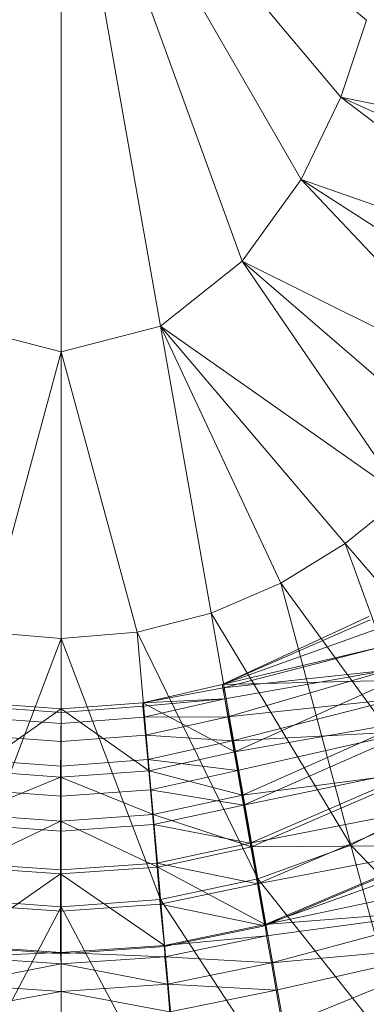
# Model space of a CAD drawing. Header units: metres. Extents: x 391.1 to 430.4, y 12.7 to 28.4.
# Tile 52 of 168: x 401.8798 to 401.9105, y 27.4786 to 27.5659. Entities that reach past the tile are written whole.
import ezdxf

# ---------------------------------------------------------------- set-up
doc = ezdxf.new("R2010")
doc.units = ezdxf.units.M
doc.layers.add('A-DETL-____-MBND', color=7, linetype='Continuous', lineweight=18)

# ---------------------------------------------------------------- blocks, each defined once
blk = doc.blocks.new('Family - Inodor PB-155331-02_PCI_P0')
at = {"layer": 'A-DETL-____-MBND', "color": 253, "true_color": 0xaaaaaa}
for p, q in [((0.202992, 0.216518), (0.202992, 0.164389)), ((0.202992, 0.216518), (0.211782, 0.166667)), ((0.202992, 0.216518), (0.219036, 0.172436)), ((0.202992, 0.216518), (0.22426, 0.17968)), ((0.202992, 0.216518), (0.227765, 0.186994)), ((0.202992, 0.216518), (0.23005, 0.193813)), ((0.23005, 0.193813), (0.227765, 0.186994)), ((0.227765, 0.186994), (0.22426, 0.17968)), ((0.227765, 0.186994), (0.24811, 0.1714)), ((0.252592, 0.181788), (0.227765, 0.186994)), ((0.227765, 0.186994), (0.250555, 0.176607)), ((0.22426, 0.17968), (0.219036, 0.172436)), ((0.22426, 0.17968), (0.241795, 0.1611)), ((0.24811, 0.1714), (0.22426, 0.17968)), ((0.22426, 0.17968), (0.245207, 0.166208)), ((0.219036, 0.172436), (0.211782, 0.166667)), ((0.219036, 0.172436), (0.233284, 0.151555)), ((0.241795, 0.1611), (0.219036, 0.172436)), ((0.219036, 0.172436), (0.237832, 0.156173)), ((0.194202, 0.166667), (0.202992, 0.164389)), ((0.211782, 0.166667), (0.202992, 0.164389)), ((0.211782, 0.166667), (0.216268, 0.141226)), ((0.211782, 0.166667), (0.22245, 0.143899)), ((0.233284, 0.151555), (0.211782, 0.166667)), ((0.211782, 0.166667), (0.228147, 0.147404)), ((0.202992, 0.164389), (0.196257, 0.139546)), ((0.202992, 0.164389), (0.202992, 0.138973)), ((0.202992, 0.164389), (0.209726, 0.139546)), ((0.233284, 0.151555), (0.228147, 0.147404)), ((0.228147, 0.147404), (0.22245, 0.143899)), ((0.228147, 0.147404), (0.236425, 0.124661)), ((0.243571, 0.129494), (0.228147, 0.147404)), ((0.22245, 0.143899), (0.216268, 0.141226)), ((0.22245, 0.143899), (0.228674, 0.120671)), ((0.236425, 0.124661), (0.22245, 0.143899)), ((0.216268, 0.141226), (0.209726, 0.139546)), ((0.216268, 0.141226), (0.220419, 0.117683)), ((0.216268, 0.141226), (0.228674, 0.120671)), ((0.230257, 0.140936), (0.217262, 0.134894)), ((0.217262, 0.134894), (0.230257, 0.140936)), ((0.230257, 0.140936), (0.217262, 0.134894)), ((0.217262, 0.134894), (0.230257, 0.140936)), ((0.217262, 0.134894), (0.230364, 0.140641)), ((0.217262, 0.134894), (0.230364, 0.140641)), ((0.217262, 0.134894), (0.230699, 0.139721)), ((0.217262, 0.134894), (0.230699, 0.139721)), ((0.202992, 0.138973), (0.194183, 0.11583)), ((0.196257, 0.139546), (0.202992, 0.138973)), ((0.209726, 0.139546), (0.202992, 0.138973)), ((0.202992, 0.138973), (0.202992, 0.115202)), ((0.202992, 0.138973), (0.211801, 0.11583)), ((0.209726, 0.139546), (0.211801, 0.11583)), ((0.209726, 0.139546), (0.220419, 0.117683)), ((0.217262, 0.134894), (0.231247, 0.138217)), ((0.217262, 0.134894), (0.231247, 0.138217)), ((0.231247, 0.138217), (0.217331, 0.134597)), ((0.217331, 0.134597), (0.231247, 0.138217)), ((0.217331, 0.134597), (0.231986, 0.136175)), ((0.217331, 0.134597), (0.231986, 0.136175)), ((0.231986, 0.136175), (0.217486, 0.13362)), ((0.217486, 0.13362), (0.231986, 0.136175)), ((0.231986, 0.136175), (0.217764, 0.132044)), ((0.217764, 0.132044), (0.231986, 0.136175)), ((0.217262, 0.134894), (0.210209, 0.133288)), ((0.210209, 0.133288), (0.217262, 0.134894)), ((0.217262, 0.134894), (0.210209, 0.133288)), ((0.210209, 0.133288), (0.217262, 0.134894)), ((0.210209, 0.133288), (0.217331, 0.134597)), ((0.210209, 0.133288), (0.217331, 0.134597)), ((0.217262, 0.134894), (0.232385, 0.135257)), ((0.217262, 0.134894), (0.232385, 0.135257)), ((0.217262, 0.134894), (0.218372, 0.128931)), ((0.217262, 0.134894), (0.218372, 0.128931)), ((0.217262, 0.134894), (0.217331, 0.134597)), ((0.217262, 0.134894), (0.217331, 0.134597)), ((0.217331, 0.134597), (0.217486, 0.13362)), ((0.217331, 0.134597), (0.217486, 0.13362)), ((0.232385, 0.135257), (0.218372, 0.128931)), ((0.218372, 0.128931), (0.232385, 0.135257)), ((0.218372, 0.128931), (0.232385, 0.135257)), ((0.210209, 0.133288), (0.217486, 0.13362)), ((0.210209, 0.133288), (0.217486, 0.13362)), ((0.217486, 0.13362), (0.210234, 0.132975)), ((0.210234, 0.132975), (0.217486, 0.13362)), ((0.217486, 0.13362), (0.210323, 0.131999)), ((0.210323, 0.131999), (0.217486, 0.13362)), ((0.217486, 0.13362), (0.217764, 0.132044)), ((0.217486, 0.13362), (0.217764, 0.132044)), ((0.217764, 0.132044), (0.232905, 0.133661)), ((0.217764, 0.132044), (0.232905, 0.133661)), ((0.232905, 0.133661), (0.218141, 0.129906)), ((0.218141, 0.129906), (0.232905, 0.133661)), ((0.195171, 0.127251), (0.202991, 0.132741)), ((0.195171, 0.127251), (0.202991, 0.132741)), ((0.19573, 0.132975), (0.202992, 0.132427)), ((0.19573, 0.132975), (0.202992, 0.132427)), ((0.202991, 0.132741), (0.195757, 0.133288)), ((0.195757, 0.133288), (0.202991, 0.132741)), ((0.202991, 0.132741), (0.195757, 0.133288)), ((0.195757, 0.133288), (0.202991, 0.132741)), ((0.202991, 0.132741), (0.202933, 0.126677)), ((0.202933, 0.126677), (0.202991, 0.132741)), ((0.210209, 0.133288), (0.202991, 0.132741)), ((0.202991, 0.132741), (0.210209, 0.133288)), ((0.202991, 0.132741), (0.210209, 0.133288)), ((0.202991, 0.132741), (0.210209, 0.133288)), ((0.202991, 0.132741), (0.210795, 0.127251)), ((0.202991, 0.132741), (0.210795, 0.127251)), ((0.202992, 0.132427), (0.202991, 0.132741)), ((0.202992, 0.132427), (0.202991, 0.132741)), ((0.202992, 0.132427), (0.210234, 0.132975)), ((0.202992, 0.132427), (0.210234, 0.132975)), ((0.210209, 0.133288), (0.210795, 0.127251)), ((0.210209, 0.133288), (0.218372, 0.128931)), ((0.210209, 0.133288), (0.210795, 0.127251)), ((0.210209, 0.133288), (0.218372, 0.128931)), ((0.210234, 0.132975), (0.210209, 0.133288)), ((0.210209, 0.133288), (0.210234, 0.132975)), ((0.210323, 0.131999), (0.210234, 0.132975)), ((0.210234, 0.132975), (0.210323, 0.131999)), ((0.195644, 0.131999), (0.202992, 0.131447)), ((0.195644, 0.131999), (0.202992, 0.131447)), ((0.202992, 0.131447), (0.202992, 0.132427)), ((0.202992, 0.131447), (0.202992, 0.132427)), ((0.202992, 0.131447), (0.210323, 0.131999)), ((0.202992, 0.131447), (0.210323, 0.131999)), ((0.210323, 0.131999), (0.217764, 0.132044)), ((0.210323, 0.131999), (0.217764, 0.132044)), ((0.210465, 0.130408), (0.210323, 0.131999)), ((0.210323, 0.131999), (0.210465, 0.130408)), ((0.217764, 0.132044), (0.210465, 0.130408)), ((0.210465, 0.130408), (0.217764, 0.132044)), ((0.217764, 0.132044), (0.218141, 0.129906)), ((0.217764, 0.132044), (0.218141, 0.129906)), ((0.202991, 0.129846), (0.202992, 0.131447)), ((0.202991, 0.129846), (0.202992, 0.131447)), ((0.218372, 0.128931), (0.233717, 0.131599)), ((0.218372, 0.128931), (0.233717, 0.131599)), ((0.233717, 0.131599), (0.219048, 0.125097)), ((0.219048, 0.125097), (0.233717, 0.131599)), ((0.195505, 0.130405), (0.202991, 0.129846)), ((0.195505, 0.130405), (0.202991, 0.129846)), ((0.202991, 0.129846), (0.210465, 0.130408)), ((0.202991, 0.129846), (0.210465, 0.130408)), ((0.210656, 0.128248), (0.210465, 0.130408)), ((0.210465, 0.130408), (0.218141, 0.129906)), ((0.210465, 0.130408), (0.210656, 0.128248)), ((0.210465, 0.130408), (0.218141, 0.129906)), ((0.218141, 0.129906), (0.233966, 0.130746)), ((0.218141, 0.129906), (0.233966, 0.130746)), ((0.233966, 0.130746), (0.218606, 0.127269)), ((0.218606, 0.127269), (0.233966, 0.130746)), ((0.233966, 0.130746), (0.219145, 0.124215)), ((0.219145, 0.124215), (0.233966, 0.130746)), ((0.202991, 0.127673), (0.202991, 0.129846)), ((0.202991, 0.127673), (0.202991, 0.129846)), ((0.218141, 0.129906), (0.210656, 0.128248)), ((0.210656, 0.128248), (0.218141, 0.129906)), ((0.218141, 0.129906), (0.218606, 0.127269)), ((0.218141, 0.129906), (0.218606, 0.127269)), ((0.218372, 0.128931), (0.210795, 0.127251)), ((0.210795, 0.127251), (0.218372, 0.128931)), ((0.210795, 0.127251), (0.218372, 0.128931)), ((0.218372, 0.128931), (0.219048, 0.125097)), ((0.218372, 0.128931), (0.219048, 0.125097)), ((0.195315, 0.128242), (0.202991, 0.127673)), ((0.195315, 0.128242), (0.202991, 0.127673)), ((0.202991, 0.127673), (0.210656, 0.128248)), ((0.202991, 0.127673), (0.210656, 0.128248)), ((0.202992, 0.124998), (0.202991, 0.127673)), ((0.202992, 0.124998), (0.202991, 0.127673)), ((0.210894, 0.125576), (0.210656, 0.128248)), ((0.210656, 0.128248), (0.218606, 0.127269)), ((0.210656, 0.128248), (0.210894, 0.125576)), ((0.210656, 0.128248), (0.218606, 0.127269)), ((0.219145, 0.124215), (0.235139, 0.127522)), ((0.219145, 0.124215), (0.235139, 0.127522)), ((0.235139, 0.127522), (0.219741, 0.120836)), ((0.219741, 0.120836), (0.235139, 0.127522)), ((0.194831, 0.123373), (0.202933, 0.126677)), ((0.194831, 0.123373), (0.202933, 0.126677)), ((0.195171, 0.127251), (0.202933, 0.126677)), ((0.195171, 0.127251), (0.202933, 0.126677)), ((0.195171, 0.127251), (0.202933, 0.126677)), ((0.202933, 0.126677), (0.210795, 0.127251)), ((0.202933, 0.126677), (0.210795, 0.127251)), ((0.202933, 0.126677), (0.210795, 0.127251)), ((0.202933, 0.126677), (0.202933, 0.122783)), ((0.202933, 0.126677), (0.211134, 0.123373)), ((0.202933, 0.126677), (0.202933, 0.122783)), ((0.202933, 0.126677), (0.211134, 0.123373)), ((0.210795, 0.127251), (0.211134, 0.123373)), ((0.210795, 0.127251), (0.219048, 0.125097)), ((0.210795, 0.127251), (0.211134, 0.123373)), ((0.210795, 0.127251), (0.219048, 0.125097)), ((0.218606, 0.127269), (0.210894, 0.125576)), ((0.210894, 0.125576), (0.218606, 0.127269)), ((0.218606, 0.127269), (0.219145, 0.124215)), ((0.218606, 0.127269), (0.219145, 0.124215)), ((0.219048, 0.125097), (0.235315, 0.127208)), ((0.219048, 0.125097), (0.235315, 0.127208)), ((0.235315, 0.127208), (0.219859, 0.120496)), ((0.219859, 0.120496), (0.235315, 0.127208)), ((0.195082, 0.125575), (0.202992, 0.124998)), ((0.195082, 0.125575), (0.202992, 0.124998)), ((0.202991, 0.121895), (0.202992, 0.124998)), ((0.202991, 0.121895), (0.202992, 0.124998)), ((0.202992, 0.124998), (0.210894, 0.125576)), ((0.202992, 0.124998), (0.210894, 0.125576)), ((0.211154, 0.122485), (0.210894, 0.125576)), ((0.210894, 0.125576), (0.219145, 0.124215)), ((0.210894, 0.125576), (0.211154, 0.122485)), ((0.210894, 0.125576), (0.219145, 0.124215)), ((0.219048, 0.125097), (0.211134, 0.123373)), ((0.211134, 0.123373), (0.219048, 0.125097)), ((0.219048, 0.125097), (0.219859, 0.120496)), ((0.219048, 0.125097), (0.219859, 0.120496)), ((0.219145, 0.124215), (0.211154, 0.122485)), ((0.211154, 0.122485), (0.219145, 0.124215)), ((0.219145, 0.124215), (0.219741, 0.120836)), ((0.219145, 0.124215), (0.219741, 0.120836)), ((0.219741, 0.120836), (0.23639, 0.124085)), ((0.219741, 0.120836), (0.23639, 0.124085)), ((0.23639, 0.124085), (0.220376, 0.117234)), ((0.220376, 0.117234), (0.23639, 0.124085)), ((0.236425, 0.124661), (0.228674, 0.120671)), ((0.194831, 0.123373), (0.202933, 0.122783)), ((0.194831, 0.123373), (0.202933, 0.122783)), ((0.211134, 0.123373), (0.202933, 0.122783)), ((0.202933, 0.122783), (0.211134, 0.123373)), ((0.211134, 0.123373), (0.211541, 0.118719)), ((0.211134, 0.123373), (0.219859, 0.120496)), ((0.211134, 0.123373), (0.211541, 0.118719)), ((0.211134, 0.123373), (0.219859, 0.120496)), ((0.194424, 0.118719), (0.202933, 0.122783)), ((0.194424, 0.118719), (0.202933, 0.122783)), ((0.194812, 0.122485), (0.202991, 0.121895)), ((0.194812, 0.122485), (0.202991, 0.121895)), ((0.202933, 0.122783), (0.202933, 0.118111)), ((0.202933, 0.118111), (0.202933, 0.122783)), ((0.202933, 0.122783), (0.211541, 0.118719)), ((0.202933, 0.122783), (0.211541, 0.118719)), ((0.202991, 0.121895), (0.211154, 0.122485)), ((0.202991, 0.121895), (0.211154, 0.122485)), ((0.211452, 0.119071), (0.211154, 0.122485)), ((0.211154, 0.122485), (0.219741, 0.120836)), ((0.211154, 0.122485), (0.211452, 0.119071)), ((0.211154, 0.122485), (0.219741, 0.120836)), ((0.20299, 0.118459), (0.202991, 0.121895)), ((0.20299, 0.118459), (0.202991, 0.121895)), ((0.219741, 0.120836), (0.211452, 0.119071)), ((0.211452, 0.119071), (0.219741, 0.120836)), ((0.219859, 0.120496), (0.211541, 0.118719)), ((0.211541, 0.118719), (0.219859, 0.120496)), ((0.219741, 0.120836), (0.220376, 0.117234)), ((0.219741, 0.120836), (0.220376, 0.117234)), ((0.219859, 0.120496), (0.237702, 0.120649)), ((0.219859, 0.120496), (0.237702, 0.120649)), ((0.219859, 0.120496), (0.221071, 0.113622)), ((0.219859, 0.120496), (0.221071, 0.113622)), ((0.220376, 0.117234), (0.23768, 0.120541)), ((0.220376, 0.117234), (0.23768, 0.120541)), ((0.228674, 0.120671), (0.220419, 0.117683)), ((0.23768, 0.120541), (0.22103, 0.11352)), ((0.237702, 0.120649), (0.221071, 0.113622)), ((0.221071, 0.113622), (0.237702, 0.120649)), ((0.228674, 0.120671), (0.234079, 0.100497)), ((0.228674, 0.120671), (0.243594, 0.104963)), ((0.221071, 0.113622), (0.237993, 0.119692)), ((0.221071, 0.113622), (0.237993, 0.119692)), ((0.194513, 0.11907), (0.20299, 0.118459)), ((0.194513, 0.11907), (0.20299, 0.118459)), ((0.20299, 0.118459), (0.211452, 0.119071)), ((0.20299, 0.118459), (0.211452, 0.119071)), ((0.211768, 0.11543), (0.211452, 0.119071)), ((0.211452, 0.119071), (0.220376, 0.117234)), ((0.211452, 0.119071), (0.211768, 0.11543)), ((0.211452, 0.119071), (0.220376, 0.117234)), ((0.193816, 0.111765), (0.202933, 0.118111)), ((0.193816, 0.111765), (0.202933, 0.118111)), ((0.194424, 0.118719), (0.202933, 0.118111)), ((0.194424, 0.118719), (0.202933, 0.118111)), ((0.202933, 0.118111), (0.211541, 0.118719)), ((0.202933, 0.118111), (0.211541, 0.118719)), ((0.202933, 0.118111), (0.202933, 0.111131)), ((0.202933, 0.118111), (0.21215, 0.111765)), ((0.202933, 0.118111), (0.202933, 0.111131)), ((0.202933, 0.118111), (0.21215, 0.111765)), ((0.202989, 0.114805), (0.20299, 0.118459)), ((0.202989, 0.114805), (0.20299, 0.118459)), ((0.211541, 0.118719), (0.21215, 0.111765)), ((0.211541, 0.118719), (0.221071, 0.113622)), ((0.211541, 0.118719), (0.21215, 0.111765)), ((0.211541, 0.118719), (0.221071, 0.113622)), ((0.220376, 0.117234), (0.211768, 0.11543)), ((0.211768, 0.11543), (0.220376, 0.117234)), ((0.220419, 0.117683), (0.211801, 0.11583)), ((0.220376, 0.117234), (0.22103, 0.11352)), ((0.220376, 0.117234), (0.22103, 0.11352)), ((0.220419, 0.117683), (0.224034, 0.097181)), ((0.220419, 0.117683), (0.234079, 0.100497)), ((0.221071, 0.113622), (0.238832, 0.117387)), ((0.221071, 0.113622), (0.238832, 0.117387)), ((0.194183, 0.11583), (0.202992, 0.115202)), ((0.194194, 0.115424), (0.202989, 0.114805)), ((0.194194, 0.115424), (0.202989, 0.114805)), ((0.202989, 0.114805), (0.211768, 0.11543)), ((0.202989, 0.114805), (0.211768, 0.11543)), ((0.211801, 0.11583), (0.202992, 0.115202)), ((0.21213, 0.111671), (0.211768, 0.11543)), ((0.211768, 0.11543), (0.22103, 0.11352)), ((0.211768, 0.11543), (0.21213, 0.111671)), ((0.211768, 0.11543), (0.22103, 0.11352)), ((0.211801, 0.11583), (0.213611, 0.095138)), ((0.211801, 0.11583), (0.224034, 0.097181)), ((0.202992, 0.115202), (0.192372, 0.095138)), ((0.202991, 0.111037), (0.202989, 0.114805)), ((0.202991, 0.111037), (0.202989, 0.114805)), ((0.202992, 0.115202), (0.202992, 0.094448)), ((0.202992, 0.115202), (0.213611, 0.095138)), ((0.221071, 0.113622), (0.239666, 0.115098)), ((0.221071, 0.113622), (0.239666, 0.115098)), ((0.239666, 0.115098), (0.221191, 0.112629)), ((0.221191, 0.112629), (0.239666, 0.115098)), ((0.239666, 0.115098), (0.221618, 0.110213)), ((0.221618, 0.110213), (0.239666, 0.115098)), ((0.22103, 0.11352), (0.21213, 0.111671)), ((0.221071, 0.113622), (0.21215, 0.111765)), ((0.21215, 0.111765), (0.221071, 0.113622)), ((0.221071, 0.113622), (0.221191, 0.112629)), ((0.221071, 0.113622), (0.221191, 0.112629)), ((0.21215, 0.111765), (0.221191, 0.112629)), ((0.21215, 0.111765), (0.221191, 0.112629)), ((0.221191, 0.112629), (0.212183, 0.110766)), ((0.212183, 0.110766), (0.221191, 0.112629)), ((0.221191, 0.112629), (0.221618, 0.110213)), ((0.221191, 0.112629), (0.221618, 0.110213)), ((0.193816, 0.111765), (0.202933, 0.111131)), ((0.193816, 0.111765), (0.202933, 0.111131)), ((0.21215, 0.111765), (0.202933, 0.111131)), ((0.202933, 0.111131), (0.21215, 0.111765)), ((0.21215, 0.111765), (0.212183, 0.110766)), ((0.21215, 0.111765), (0.212183, 0.110766)), ((0.221618, 0.110213), (0.240788, 0.112015)), ((0.221618, 0.110213), (0.240788, 0.112015)), ((0.240788, 0.112015), (0.222041, 0.107814)), ((0.222041, 0.107814), (0.240788, 0.112015)), ((0.240788, 0.112015), (0.222611, 0.104583)), ((0.222611, 0.104583), (0.240788, 0.112015)), ((0.193783, 0.110766), (0.202933, 0.111131)), ((0.193783, 0.110766), (0.202933, 0.111131)), ((0.193866, 0.111666), (0.202991, 0.111037)), ((0.202933, 0.111131), (0.202987, 0.110133)), ((0.202933, 0.111131), (0.212183, 0.110766)), ((0.202933, 0.111131), (0.202987, 0.110133)), ((0.202933, 0.111131), (0.212183, 0.110766)), ((0.202991, 0.111037), (0.21213, 0.111671)), ((0.193569, 0.108321), (0.202987, 0.110133)), ((0.193569, 0.108321), (0.202987, 0.110133)), ((0.193783, 0.110766), (0.202987, 0.110133)), ((0.193783, 0.110766), (0.202987, 0.110133)), ((0.212183, 0.110766), (0.202987, 0.110133)), ((0.202987, 0.110133), (0.212183, 0.110766)), ((0.202987, 0.110133), (0.202987, 0.107679)), ((0.202987, 0.107679), (0.202987, 0.110133)), ((0.202987, 0.110133), (0.212397, 0.108321)), ((0.202987, 0.110133), (0.212397, 0.108321)), ((0.212183, 0.110766), (0.212397, 0.108321)), ((0.212183, 0.110766), (0.221618, 0.110213)), ((0.212183, 0.110766), (0.212397, 0.108321)), ((0.212183, 0.110766), (0.221618, 0.110213)), ((0.221618, 0.110213), (0.212397, 0.108321)), ((0.212397, 0.108321), (0.221618, 0.110213)), ((0.221618, 0.110213), (0.222041, 0.107814)), ((0.221618, 0.110213), (0.222041, 0.107814)), ((0.193569, 0.108321), (0.202987, 0.107679)), ((0.193569, 0.108321), (0.202987, 0.107679)), ((0.202987, 0.107679), (0.212397, 0.108321)), ((0.202987, 0.107679), (0.212397, 0.108321)), ((0.212397, 0.108321), (0.212609, 0.105894)), ((0.212397, 0.108321), (0.222041, 0.107814)), ((0.212397, 0.108321), (0.212609, 0.105894)), ((0.212397, 0.108321), (0.222041, 0.107814)), ((0.193356, 0.105894), (0.202987, 0.107679)), ((0.193356, 0.105894), (0.202987, 0.107679)), ((0.202987, 0.107679), (0.202987, 0.105243)), ((0.202987, 0.105243), (0.202987, 0.107679)), ((0.202987, 0.107679), (0.212609, 0.105894)), ((0.202987, 0.107679), (0.212609, 0.105894)), ((0.222041, 0.107814), (0.212609, 0.105894)), ((0.212609, 0.105894), (0.222041, 0.107814)), ((0.222041, 0.107814), (0.222611, 0.104583)), ((0.222041, 0.107814), (0.222611, 0.104583))]:
    blk.add_line(p, q, dxfattribs=at)
blk = doc.blocks.new('LONDR55-XX_ZZ-ARQ-CAA-M3D-Londres55_ifc-1-02_PCI_P0')
at = {"layer": 'A-DETL-____-MBND', "color": 253, "lineweight": 18, "true_color": 0xaaaaaa}
blk.add_blockref('Family - Inodor PB-155331-02_PCI_P0', (401.680479, 27.372064), dxfattribs=at)

msp = doc.modelspace()

# ---------------------------------------------------------------- block references
at = {"lineweight": 5}
msp.add_blockref('LONDR55-XX_ZZ-ARQ-CAA-M3D-Londres55_ifc-1-02_PCI_P0', (0, 0), dxfattribs=at)

doc.saveas('drawing.dxf')
